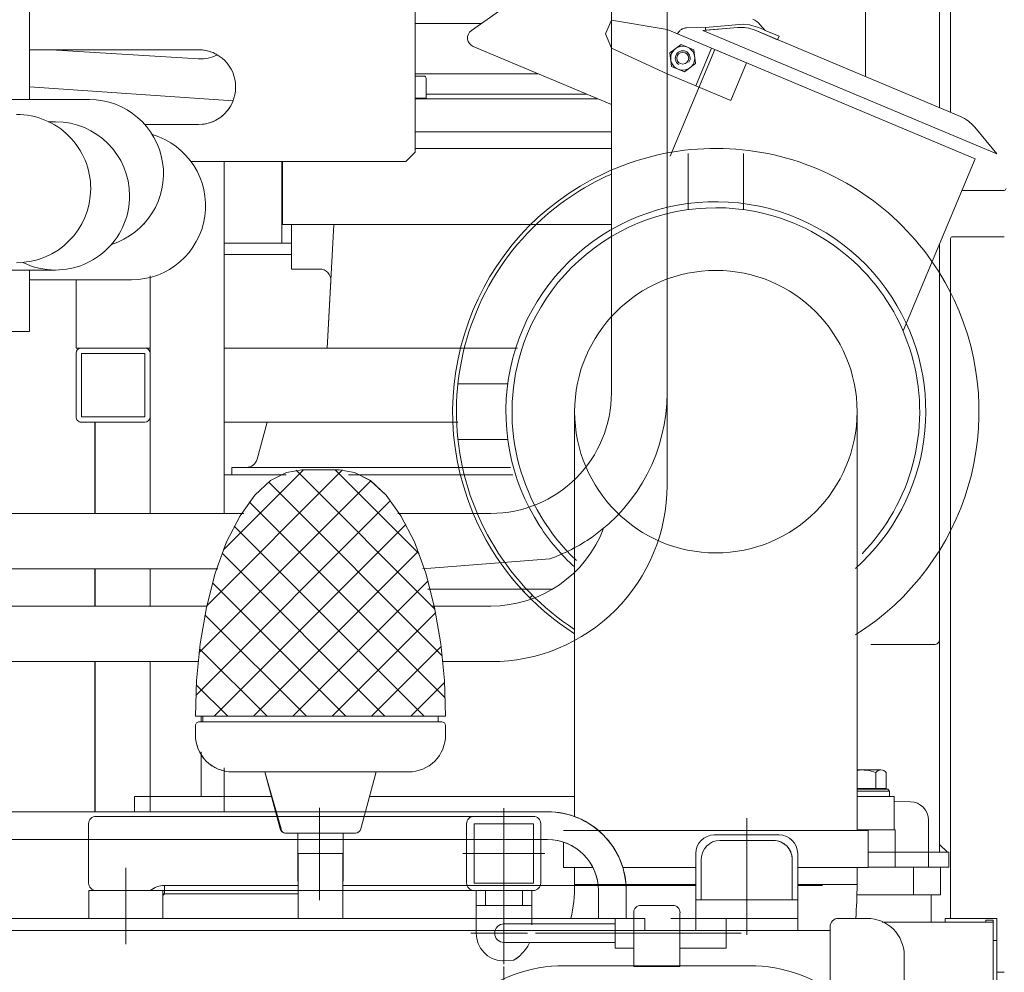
# Model space of a CAD drawing. Extents: x 6150 to 37180, y 3727 to 23870.
# Tile 9 of 27: x 12593 to 13124, y 7033 to 7547. Entities that reach past the tile are written whole.
import ezdxf

# ---------------------------------------------------------------- set-up
doc = ezdxf.new("R2010")
doc.units = 0
doc.header["$LTSCALE"] = 37.5
doc.header["$MEASUREMENT"] = 0
doc.linetypes.add('CENTER', pattern=[50.5, 30, -9, 2.5, -9])
doc.layers.add('10', color=216, linetype='Continuous')

# ---------------------------------------------------------------- blocks, each defined once
blk = doc.blocks.new('*G214')
at = {"layer": '10', "color": 216, "linetype": 'Continuous', "lineweight": 9}
for p, q in [((13049.07, 7515.99), (13049.07, 7849.56)), ((13089.07, 7849.56), (13089.07, 7499.19)), ((13095, 7496.7), (13095, 7809.56)), ((12912, 7759.39), (12912, 7345.38)), ((12806.01, 7576.39), (12806.01, 7507.68)), ((12806.01, 7576.39), (12806.01, 7524.99)), ((12806.01, 7576.39), (12806.01, 7524.99)), ((12942, 7472.73), (12942, 7566.36)), ((12597.99, 7503.62), (12597.99, 7557.07)), ((12912, 7546.49), (12912, 7546.46)), ((12841.66, 7544.56), (12806.01, 7544.56)), ((12689.19, 7530.52), (12597.99, 7530.52)), ((12689.19, 7530.52), (12609.63, 7530.52)), ((12689.15, 7525.6), (12609.64, 7530.52)), ((12806.01, 7524.99), (12806.01, 7514.99)), ((12806.01, 7524.99), (12806.01, 7514.99)), ((12806.01, 7517.56), (12872.26, 7517.56)), ((12806.01, 7516.3), (12810.8, 7516.3)), ((12806.01, 7514.99), (12806.01, 7478.16)), ((12806.01, 7514.99), (12806.01, 7478.16)), ((12812, 7515.1), (12812, 7504.3)), ((12707.86, 7502.97), (12597.99, 7510.45)), ((12709.19, 7510.16), (12709.19, 7510.52)), ((12575.27, 7503.62), (12630.27, 7503.62)), ((12812, 7504.3), (12806.01, 7504.3)), ((12806.01, 7503.93), (12904.7, 7503.93)), ((12806.01, 7503.93), (12859.57, 7503.93)), ((12898.34, 7506.6), (12812, 7506.6)), ((12898.34, 7506.6), (12859.57, 7506.6)), ((12859.57, 7503.93), (12904.7, 7503.93)), ((12912, 7364.74), (12912, 7500.87)), ((12608.34, 7491.65), (12612, 7491.65)), ((12660.21, 7490.16), (12689.19, 7490.16)), ((12660.21, 7490.16), (12689.19, 7490.16)), ((12912, 7486.16), (12806.01, 7486.16)), ((12859.57, 7486.16), (12806.01, 7486.16)), ((12912, 7486.16), (12806.01, 7486.16)), ((12912, 7486.16), (12859.57, 7486.16)), ((12806.01, 7478.16), (12806.01, 7475.16)), ((12806.01, 7478.16), (12806.01, 7475.16)), ((12806.01, 7477.27), (12912, 7477.27)), ((12806.01, 7475.16), (12801.01, 7470.16)), ((12806.01, 7475.16), (12801.01, 7470.16)), ((12942, 7295.38), (12942, 7472.73)), ((12769.95, 7470.16), (12685.12, 7470.16)), ((12769.95, 7470.16), (12685.12, 7470.16)), ((12703.07, 7280.38), (12703.07, 7470.16)), ((12703.07, 7280.38), (12703.07, 7470.16)), ((12734.22, 7470.16), (12734.22, 7426.08)), ((12734.57, 7470.16), (12734.57, 7436.16)), ((12801.01, 7470.16), (12769.95, 7470.16)), ((12801.01, 7470.16), (12769.95, 7470.16)), ((13124, 7454.58), (13101.21, 7454.58)), ((13124, 7454.58), (13117, 7454.58)), ((12659.99, 7436.33), (12659.99, 7436.85)), ((12734.57, 7436.16), (12859.57, 7436.16)), ((12739.37, 7436.16), (12739.37, 7412.16)), ((12758.57, 7369.56), (12762.17, 7436.16)), ((12762.17, 7436.16), (12912, 7436.16)), ((12859.57, 7436.16), (12912, 7436.16)), ((13095, 7428.58), (13095, 7061.89)), ((13117, 7429.58), (13096, 7429.58)), ((13124, 7429.58), (13096, 7429.58)), ((12703.07, 7426.08), (12739.37, 7426.08)), ((12734.22, 7426.08), (12739.37, 7426.08)), ((13089.07, 7425.67), (13089.07, 7097.56)), ((12739.37, 7420.08), (12703.07, 7420.08)), ((12739.37, 7412.16), (12754.56, 7412.16)), ((12557, 7411.65), (12612, 7411.65)), ((12597.99, 7378.42), (12597.99, 7411.65)), ((12663.07, 7408.58), (12663.07, 7280.38)), ((12663.07, 7408.58), (12663.07, 7369.56)), ((12652.99, 7406.33), (12597.99, 7406.33)), ((12623.07, 7369.56), (12623.07, 7406.33)), ((12760.55, 7405.82), (12758.53, 7369.56)), ((12586.99, 7378.42), (12597.99, 7378.42)), ((12663.07, 7369.56), (12623.07, 7369.56)), ((12625.97, 7369.56), (12660.17, 7369.56)), ((12703.07, 7369.56), (12861.26, 7369.56)), ((12623.07, 7332.46), (12623.07, 7366.66)), ((12625.97, 7366.66), (12625.97, 7332.46)), ((12660.17, 7366.66), (12625.97, 7366.66)), ((12660.17, 7332.46), (12660.17, 7366.66)), ((12663.07, 7366.66), (12663.07, 7332.46)), ((12912, 7345.38), (12912, 7364.74)), ((12942, 7368.15), (12942, 7345.38)), ((12625.97, 7332.46), (12660.17, 7332.46)), ((12660.17, 7329.56), (12625.97, 7329.56)), ((12633.31, 7280.38), (12633.31, 7329.56)), ((12633.5, 7329.56), (12633.5, 7280.38)), ((12829.16, 7329.56), (12703.07, 7329.56)), ((12720.77, 7309.6), (12726.14, 7329.56)), ((12892.15, 7310.69), (12892.15, 7299.75)), ((12766.91, 7303.82), (12693.6, 7230.51)), ((12702.6, 7260.72), (12745.77, 7303.89)), ((12736.4, 7301.16), (12703.07, 7301.16)), ((12707.17, 7305.16), (12707.17, 7301.16)), ((12857.53, 7305.16), (12707.17, 7305.16)), ((12707.17, 7305.16), (12714.98, 7305.16)), ((12707.17, 7301.16), (12736.4, 7301.16)), ((12741.86, 7303.69), (12816.76, 7228.78)), ((12745, 7303.89), (12765, 7303.89)), ((12765, 7303.89), (12745, 7303.89)), ((12808.26, 7258.5), (12762.87, 7303.89)), ((12770.19, 7301.16), (12858.85, 7301.16)), ((12858.85, 7301.16), (12770.19, 7301.16)), ((12689.44, 7205.14), (12782.14, 7297.84)), ((12820.73, 7203.6), (12727.08, 7297.26)), ((12792.81, 7287.3), (12687.71, 7182.19)), ((12716.59, 7286.53), (12822.34, 7180.79)), ((12482, 7280.38), (12713.68, 7280.38)), ((12796.81, 7280.38), (12847, 7280.38)), ((12697.62, 7170.89), (12801.11, 7274.39)), ((12811.02, 7170.89), (12708.42, 7273.5)), ((12701.87, 7258.83), (12789.81, 7170.89)), ((12807.76, 7259.82), (12718.83, 7170.89)), ((12878.72, 7255.84), (12809.98, 7250.39)), ((12699.67, 7250.39), (12452, 7250.39)), ((12633.31, 7230.38), (12633.31, 7250.38)), ((12633.5, 7250.38), (12633.5, 7230.38)), ((12663.07, 7250.38), (12663.07, 7230.38)), ((12768.59, 7170.89), (12696.64, 7242.85)), ((12740.05, 7170.89), (12813.06, 7243.91)), ((12879.68, 7239.56), (12812.88, 7239.56)), ((12869.36, 7236.24), (12867.94, 7234.83)), ((12693.91, 7230.38), (12547, 7230.38)), ((12817.17, 7226.81), (12761.26, 7170.89)), ((12847, 7230.38), (12815.34, 7230.38)), ((12692.6, 7225.67), (12747.38, 7170.89)), ((12726.17, 7170.89), (12689.7, 7207.36)), ((12782.47, 7170.89), (12820.14, 7208.56)), ((13051.97, 7209.56), (13086.17, 7209.56)), ((12547, 7200.39), (12689.26, 7200.39)), ((12633.31, 7119.39), (12633.31, 7200.39)), ((12633.5, 7200.39), (12633.5, 7119.39)), ((12663.07, 7200.39), (12663.07, 7132.13)), ((12820.6, 7200.39), (12847, 7200.39)), ((12821.95, 7189.16), (12803.68, 7170.89)), ((12687.97, 7187.87), (12704.96, 7170.89)), ((12822.5, 7170.89), (12687.5, 7170.89)), ((12691.5, 7170.89), (12687.5, 7170.89)), ((12687.5, 7170.89), (12691.5, 7170.89)), ((12689.5, 7167.89), (12691.5, 7167.89)), ((12691.5, 7167.89), (12689.5, 7167.89)), ((12690.57, 7170.89), (12690.57, 7167.89)), ((12691.5, 7170.89), (12818.5, 7170.89)), ((12691.5, 7167.89), (12691.5, 7170.89)), ((12818.5, 7170.89), (12691.5, 7170.89)), ((12691.5, 7170.89), (12691.5, 7167.89)), ((12818.5, 7167.89), (12691.5, 7167.89)), ((12691.5, 7167.89), (12818.5, 7167.89)), ((12818.5, 7170.89), (12818.5, 7167.89)), ((12822.5, 7170.89), (12818.5, 7170.89)), ((12818.5, 7170.89), (12822.5, 7170.89)), ((12818.5, 7167.89), (12818.5, 7170.89)), ((12818.5, 7167.89), (12820.5, 7167.89)), ((12820.5, 7167.89), (12818.5, 7167.89)), ((12687.5, 7160.89), (12687.5, 7165.89)), ((12687.5, 7165.89), (12687.5, 7160.89)), ((12822.5, 7165.89), (12822.5, 7160.89)), ((12822.5, 7160.89), (12822.5, 7165.89)), ((12690.57, 7151.7), (12690.57, 7127.56)), ((12703.07, 7119.39), (12703.07, 7143.11)), ((12703.07, 7119.39), (12703.07, 7143.11)), ((13044.55, 7141.96), (13057.46, 7141.96)), ((12725, 7140.89), (12707.5, 7140.89)), ((12707.5, 7140.89), (12725, 7140.89)), ((12785, 7140.89), (12725, 7140.89)), ((12733.84, 7110.12), (12725, 7140.89)), ((12725, 7140.89), (12785, 7140.89)), ((12725, 7140.89), (12733.25, 7110.12)), ((12776.75, 7110.12), (12785, 7140.89)), ((12785, 7140.89), (12776.76, 7110.12)), ((12802.5, 7140.89), (12785, 7140.89)), ((12785, 7140.89), (12802.5, 7140.89)), ((13054.65, 7140.52), (13054.65, 7131.96)), ((13060.27, 7140.52), (13060.27, 7131.96)), ((12663.07, 7132.13), (12663.07, 7119.39)), ((13060.27, 7131.96), (13044.55, 7131.96)), ((13061.07, 7131.56), (13044.55, 7131.56)), ((13044.55, 7131.56), (13059.07, 7131.56)), ((13062.07, 7130.56), (13044.55, 7130.56)), ((13059.07, 7131.56), (13059.07, 7131.96)), ((13062.07, 7130.56), (13061.07, 7131.56)), ((13062.07, 7127.56), (13062.07, 7130.56)), ((12654.57, 7127.56), (12654.57, 7119.39)), ((12728.57, 7127.56), (12654.57, 7127.56)), ((12892.15, 7127.56), (12781.43, 7127.56)), ((13064.57, 7127.56), (13044.55, 7127.56)), ((13064.57, 7109.56), (13064.57, 7127.56)), ((13073.33, 7124.81), (13064.57, 7125.03)), ((12730.76, 7119.39), (12547.5, 7119.39)), ((12877.5, 7119.39), (12779.24, 7119.39)), ((13083.07, 7089.56), (13083.07, 7114.82)), ((13050.55, 7109.35), (12886.15, 7109.35)), ((13044.55, 7109.56), (13064.57, 7109.56)), ((13065.17, 7109.56), (13044.55, 7109.56)), ((13050.55, 7089.35), (13050.55, 7109.35)), ((13065.17, 7089.56), (13065.17, 7109.56)), ((12742.8, 7104.39), (12547.5, 7104.39)), ((12742.8, 7107.89), (12736.14, 7107.89)), ((12736.15, 7107.89), (12742.8, 7107.89)), ((12767.2, 7107.89), (12742.8, 7107.89)), ((12742.8, 7107.89), (12767.2, 7107.89)), ((12742.8, 7107.89), (12742.8, 7088.07)), ((12773.86, 7107.89), (12767.2, 7107.89)), ((12767.2, 7107.89), (12773.86, 7107.89)), ((12767.2, 7088.07), (12767.2, 7107.89)), ((12877.5, 7104.39), (12767.2, 7104.39)), ((12886.15, 7102.99), (12886.15, 7089.35)), ((13089.07, 7097.56), (13089.07, 7101.8)), ((13089.07, 7101.8), (13093.31, 7097.56)), ((13089.07, 7101.8), (13093.31, 7097.56)), ((12743, 7096.89), (12743, 7088.07)), ((12767, 7096.89), (12743, 7096.89)), ((12767, 7061.89), (12767, 7096.89)), ((13050.55, 7097.56), (13094.07, 7097.56)), ((13050.55, 7097.56), (13094.07, 7097.56)), ((13050.55, 7097.56), (13089.07, 7097.56)), ((13089.07, 7097.56), (13050.55, 7097.56)), ((13093.31, 7097.56), (13089.07, 7097.56)), ((13093.31, 7097.56), (13089.07, 7097.56)), ((13094.07, 7097.56), (13094.07, 7089.56)), ((13094.07, 7097.56), (13094.07, 7089.56)), ((12742.8, 7088.07), (12742.8, 7081.89)), ((12743, 7088.07), (12743, 7069.35)), ((12767.2, 7081.89), (12767.2, 7088.07)), ((12886.15, 7089.35), (12889.15, 7089.35)), ((12889.15, 7089.35), (12902.01, 7089.35)), ((12892.15, 7080.1), (12892.15, 7089.35)), ((12918.13, 7089.35), (12957.5, 7089.35)), ((13012.5, 7089.35), (13050.55, 7089.35)), ((13044.55, 7080.1), (13044.55, 7089.35)), ((13065.17, 7089.56), (13050.55, 7089.56)), ((13050.55, 7089.56), (13065.17, 7089.56)), ((13094.07, 7089.56), (13050.55, 7089.56)), ((13094.07, 7089.56), (13050.55, 7089.56)), ((13089.57, 7089.56), (13065.17, 7089.56)), ((13075, 7074.56), (13075, 7089.56)), ((13089.57, 7074.56), (13089.57, 7089.56)), ((12743, 7079.62), (12670.84, 7079.62)), ((12670.84, 7079.62), (12670.84, 7075.12)), ((12957.5, 7079.62), (12767, 7079.62)), ((12892.15, 7080.1), (12957.5, 7080.1)), ((13012.5, 7080.1), (13044.55, 7080.1)), ((13025.85, 7079.62), (13012.5, 7079.62)), ((12630, 7076.89), (12630, 7061.89)), ((12670, 7076.89), (12630, 7076.89)), ((12670, 7061.89), (12670, 7076.89)), ((12670, 7074.28), (12670.84, 7075.12)), ((12670.84, 7075.12), (12670, 7074.28)), ((12670.84, 7075.12), (12743, 7075.12)), ((12670.84, 7075.12), (12743, 7075.12)), ((12743, 7075.12), (12670.84, 7075.12)), ((12905, 7061.89), (12905, 7076.89)), ((12920, 7061.89), (12920, 7076.89)), ((13084.57, 7074.58), (13044.34, 7074.58)), ((13044.34, 7074.56), (13089.57, 7074.56)), ((13084.57, 7059.89), (13084.57, 7074.58)), ((12743, 7069.35), (12743, 7061.89)), ((12630, 7061.89), (12670, 7061.89)), ((13120, 7032.79), (13124, 7032.79))]:
    blk.add_line(p, q, dxfattribs=at)
for points in [[(13096, 7429.58), (13095.99, 7429.58)], [(12660.17, 7332.46), (12660.17, 7332.46)], [(12687.5, 7170.89), (12688.11, 7190.16), (12690.04, 7209.97), (12693.4, 7229.58), (12698.2, 7248.18), (12704.34, 7264.94), (12711.59, 7279.13), (12719.63, 7290.24), (12728.11, 7298.02), (12736.67, 7302.49), (12745, 7303.89)], [(12745, 7303.89), (12736.67, 7302.49), (12728.11, 7298.02), (12719.63, 7290.24), (12711.59, 7279.13), (12704.34, 7264.94), (12698.21, 7248.18), (12693.4, 7229.58), (12690.04, 7209.97), (12688.11, 7190.17), (12687.5, 7170.89)], [(12765, 7303.89), (12773.33, 7302.49), (12781.89, 7298.02), (12790.37, 7290.24), (12798.41, 7279.13), (12805.66, 7264.94), (12811.79, 7248.18), (12816.6, 7229.58), (12819.96, 7209.97), (12821.89, 7190.16), (12822.5, 7170.89)], [(12822.5, 7170.89), (12821.89, 7190.17), (12819.96, 7209.97), (12816.6, 7229.58), (12811.8, 7248.18), (12805.66, 7264.94), (12798.42, 7279.13), (12790.37, 7290.24), (12781.9, 7298.02), (12773.33, 7302.49), (12765, 7303.89)], [(12736.14, 7107.89), (12735.78, 7107.91), (12735.42, 7107.99), (12735.08, 7108.11), (12734.76, 7108.29), (12734.48, 7108.51), (12734.25, 7108.78), (12734.07, 7109.08), (12733.94, 7109.42), (12733.87, 7109.76), (12733.84, 7110.12)], [(12670, 7075.07), (12670.09, 7075.08), (12670.17, 7075.09), (12670.25, 7075.1), (12670.34, 7075.1), (12670.42, 7075.11), (12670.51, 7075.11), (12670.59, 7075.12), (12670.68, 7075.12), (12670.76, 7075.12), (12670.84, 7075.12)]]:
    blk.add_lwpolyline(points, dxfattribs=at)
for centre, radius, start, end in [((12689.19, 7510.52), 20, 0, 89.998), ((12689.19, 7510.51), 20.01, 59.3, 90.0015), ((12690.39, 7545.56), 20, -93.5358, -63.1932), ((12810.8, 7515.1), 1.2, 0, 90.0874), ((12689.19, 7510.15), 20, -90, 0.0046), ((12630.27, 7463.62), 40, -72.6326, 89.9982), ((12689.2, 7510.15), 20, -90, -21.0531), ((12591, 7455.61), 40, 0, 90.0003), ((12612.04, 7450.79), 40.86, 90.05, 95.2355), ((12612, 7451.65), 40, 0, 90), ((12652.99, 7446.33), 40, -90, 73.6336), ((12591, 7455.61), 40, -90, 0), ((13124, 7455.58), 1, -90, -0.1048), ((12612, 7451.65), 40, -90, 0.0007), ((13096, 7428.58), 1, 90, 179.9738), ((12612, 7451.66), 40.01, -116.1463, -89.9984), ((12754.56, 7406.16), 6, -3.1789, 89.9912), ((12625.97, 7366.66), 2.9, 90, 179.9684), ((12660.17, 7366.66), 2.9, 0, 90.0634), ((12847, 7345.38), 65, -90, 0.0004), ((12847, 7345.38), 95, -54.9709, -0.0011), ((12625.97, 7332.46), 2.9, 180, -89.9547), ((12660.17, 7332.46), 2.9, -90, -0.0587), ((12714.98, 7311.16), 6, -90, -15.0775), ((12847, 7295.38), 95, -90, 0.0025), ((12847, 7295.38), 65, -90, -20.722), ((12846.99, 7345.4), 95.01, -70.497, -54.9712), ((13086.17, 7212.46), 2.9, -90, 1.8802), ((12689.5, 7165.89), 2, 90, -179.9672), ((12689.5, 7165.89), 2, 90, -179.9869), ((12820.5, 7165.89), 2, 0, 89.9345), ((12820.5, 7165.89), 2, 0, 89.9803), ((12707.5, 7160.89), 20, 180, -89.9915), ((12707.5, 7160.89), 20, 180, -90.0052), ((12802.5, 7160.89), 20, -90, 0.0072), ((12802.5, 7160.89), 20, -90, 0.0013), ((13047.07, 7121.17), 20.79, 68.6002, 96.9467), ((13057.46, 7138.49), 3.46, 35.8972, 144.1046), ((13073.07, 7114.81), 10, 0, 88.5036), ((12877.5, 7076.89), 42.5, 0, 89.9982), ((12736.15, 7110.89), 3, -164.9756, -90.0084), ((12773.86, 7110.89), 3, -90, -14.9306), ((12773.86, 7110.89), 3, -90, -14.9393), ((12877.5, 7076.89), 27.5, 0, 89.9986), ((12670.85, 7067.11), 12.51, 90, 128.5538), ((12810.98, 7080.11), 81.17, -12.9692, -0.005), ((12810.59, 7080.13), 233.96, -4.4708, -0.0065)]:
    blk.add_arc(centre, radius, start, end, dxfattribs=at)
blk = doc.blocks.new('*G226')
at = {"layer": '10', "color": 216, "linetype": 'Continuous', "lineweight": 9}
blk.add_line((12869.9996, 7076.89116), (12838, 7076.89116), dxfattribs=at)
at = {"layer": '10', "color": 216, "linetype": 'CENTER', "lineweight": 9}
blk.add_line((12853.9984, 7076.89116), (12853.9984, 7070.62756), dxfattribs=at)
at = {"layer": '10', "color": 216, "linetype": 'Continuous', "lineweight": 9}
blk.add_arc((12838, 7112.85076), 4.03687, 90, 109.64857, dxfattribs=at)
blk = doc.blocks.new('*G230')
at = {"layer": '10', "color": 216, "linetype": 'CENTER', "lineweight": 9}
blk.add_line((12650.002, 7089.19036), (12650.002, 7047.89796), dxfattribs=at)
at = {"layer": '10', "color": 216, "linetype": 'Continuous', "lineweight": 9}
for p, q in [((12670.002, 7076.89236), (12630.002, 7076.89236)), ((12630.002, 7076.89236), (12630.002, 7061.89236)), ((12670.002, 7061.89236), (12670.002, 7076.89236)), ((12630.002, 7061.89236), (12670.002, 7061.89236))]:
    blk.add_line(p, q, dxfattribs=at)
blk = doc.blocks.new('*G231')
at = {"layer": '10', "color": 216, "linetype": 'CENTER', "lineweight": 9}
blk.add_line((12985.002, 7115.92156), (12985.002, 7053.04356), dxfattribs=at)
at = {"layer": '10', "color": 216, "linetype": 'Continuous', "lineweight": 9}
for p, q in [((12967.502, 7106.88996), (13002.502, 7106.88996)), ((12970.5024, 7103.88956), (12999.5016, 7103.88956)), ((12957.502, 7071.89116), (12957.502, 7096.89076)), ((12960.5024, 7071.89116), (12960.5024, 7093.89156)), ((13009.5004, 7093.89156), (13009.5004, 7071.89116)), ((13012.5008, 7096.89076), (13012.5008, 7071.89116)), ((12957.502, 7061.89236), (12957.502, 7071.89116)), ((12957.502, 7071.89116), (13012.502, 7071.89116)), ((13012.502, 7071.89116), (13012.502, 7061.89236)), ((13012.502, 7061.89236), (12957.502, 7061.89236)), ((12957.502, 7061.89236), (12957.502, 7055.39196)), ((13012.5384, 7055.39196), (13012.5384, 7061.72756)), ((12957.502, 7055.39196), (13012.5384, 7055.39196))]:
    blk.add_line(p, q, dxfattribs=at)
for centre, radius, start, end in [((12967.5032, 7096.88876), 10.00122, 90, 179.98251), ((12970.5024, 7093.89036), 9.99939, 90, 179.99301), ((12999.5028, 7093.89156), 9.99756, 0, 90.006996), ((13002.502, 7096.89076), 9.99878, 0, 90)]:
    blk.add_arc(centre, radius, start, end, dxfattribs=at)
blk = doc.blocks.new('*G232')
at = {"layer": '10', "color": 216, "linetype": 'Continuous', "lineweight": 9}
for p, q in [((12785.086, 7119.39076), (12547.4996, 7119.39076)), ((12877.502, 7119.39076), (12779.2404, 7119.39076)), ((12629.8752, 7104.39196), (12547.4996, 7104.39196)), ((12877.502, 7104.39196), (12875.6856, 7104.39196)), ((12504.9996, 7076.89236), (12504.9996, 7061.89236)), ((12520.0012, 7076.89236), (12520.0012, 7054.89196)), ((12904.9996, 7061.89236), (12904.9996, 7076.89236)), ((12919.9996, 7061.89236), (12919.9996, 7076.89236))]:
    blk.add_line(p, q, dxfattribs=at)
at = {"layer": '10', "color": 216, "linetype": 'CENTER', "lineweight": 9}
blk.add_line((12512.4988, 7076.89236), (12512.4988, 7061.89236), dxfattribs=at)
at = {"layer": '10', "color": 216, "linetype": 'Continuous', "lineweight": 9}
for centre, radius, start, end in [((12547.4976, 7076.89236), 42.49848, 90, -179.99753), ((12877.502, 7076.89276), 42.49756, 0, 90.000824), ((12547.502, 7076.89236), 27.49969, 90, 179.9949), ((12877.5032, 7076.89516), 27.49634, 0, 90.00827)]:
    blk.add_arc(centre, radius, start, end, dxfattribs=at)
blk = doc.blocks.new('*G229')
at = {"color": 7, "linetype": 'Continuous', "lineweight": 9}
for name in ['*G232', '*G231', '*G230']:
    blk.add_blockref(name, (0, 0), dxfattribs=at)
blk = doc.blocks.new('*G228')
at = {"color": 7, "linetype": 'Continuous', "lineweight": 9}
blk.add_blockref('*G229', (0, 0), dxfattribs=at)
blk = doc.blocks.new('*G227')
at = {"color": 7, "linetype": 'Continuous', "lineweight": 9}
blk.add_blockref('*G228', (0, 0), dxfattribs=at)
blk = doc.blocks.new('*G233')
at = {"layer": '10', "color": 216, "linetype": 'Continuous', "lineweight": 9}
for p, q in [((12928, 7068.89036), (12944.9996, 7068.89036)), ((12923.9984, 7053.89076), (12923.9984, 7064.89036)), ((12948.9996, 7064.89036), (12948.9996, 7042.43076)), ((12923.9984, 7037.42676), (12923.9984, 7053.89076)), ((12948.9996, 7042.43076), (12948.9996, 7035.89116)), ((12886.5864, 7036.34436), (12936.4984, 7036.34436)), ((12923.9984, 7035.89116), (12923.9984, 7037.42676)), ((12948.9996, 7035.89116), (12923.9984, 7035.89116)), ((12986.4132, 7036.34436), (12936.4984, 7036.34436)), ((12802.2772, 6969.68636), (12831.0856, 6959.77476)), ((13046.3532, 6959.97436), (13069.2256, 6968.95516)), ((12831.0856, 6959.77476), (12859.8252, 6952.18116)), ((13022.2756, 6952.79036), (13046.3532, 6959.97436)), ((12859.8252, 6952.18116), (12888.3388, 6946.87276)), ((12997.1164, 6947.49876), (13022.2756, 6952.79036)), ((12888.3388, 6946.87276), (12916.4728, 6943.80756)), ((12971.0048, 6944.18636), (12997.1164, 6947.49876)), ((12916.4728, 6943.80756), (12944.0768, 6942.93236)), ((12944.0768, 6942.93236), (12971.0048, 6944.18636))]:
    blk.add_line(p, q, dxfattribs=at)
for centre, radius, start, end in [((12928, 7064.88836), 4.00177, 90, 179.97379), ((12944.9996, 7064.89036), 4.00024, 0, 90), ((12886.5864, 6956.34436), 80, 90, 129.65356), ((12986.4132, 6956.34436), 79.99958, 50.349068, 90.001282), ((12933.0048, 6900.34196), 152.73984, 129.65262, 148.81116), ((12939.9948, 6900.34196), 152.73832, 31.188368, 50.347603), ((12804.5528, 6974.39956), 5.50092, 113.70777, -98.16776), ((13068.4468, 6974.39956), 5.49976, -81.86121, 66.28845)]:
    blk.add_arc(centre, radius, start, end, dxfattribs=at)
blk = doc.blocks.new('*G234')
at = {"layer": '10', "color": 216, "linetype": 'Continuous', "lineweight": 9}
for p, q in [((12928, 7068.89036), (12944.9996, 7068.89036)), ((12923.9984, 7053.89076), (12923.9984, 7064.89036)), ((12948.9996, 7064.89036), (12948.9996, 7042.43076)), ((12923.9984, 7037.42676), (12923.9984, 7053.89076)), ((12948.9996, 7042.43076), (12948.9996, 7035.89116)), ((12886.5864, 7036.34436), (12936.4984, 7036.34436)), ((12923.9984, 7035.89116), (12923.9984, 7037.42676)), ((12948.9996, 7035.89116), (12923.9984, 7035.89116)), ((12986.4132, 7036.34436), (12936.4984, 7036.34436)), ((12811.9136, 6993.43516), (12832.3836, 6983.80676)), ((13035.0388, 6981.22596), (13062.1992, 6991.96556)), ((12832.3836, 6983.80676), (12854.3376, 6975.89436)), ((13007.7528, 6973.13116), (13035.0388, 6981.22596)), ((12854.3376, 6975.89436), (12877.6276, 6969.87116)), ((12980.5852, 6967.63156), (13007.7528, 6973.13116)), ((12802.2772, 6969.68636), (12831.0856, 6959.77476)), ((12877.6276, 6969.87116), (12902.0872, 6965.89676)), ((12902.0872, 6965.89676), (12927.5344, 6964.11556)), ((12953.7712, 6964.65716), (12980.5852, 6967.63156)), ((13046.3532, 6959.97436), (13069.2256, 6968.95516)), ((12927.5344, 6964.11556), (12953.7712, 6964.65716)), ((12831.0856, 6959.77476), (12859.8252, 6952.18116)), ((13022.2756, 6952.79036), (13046.3532, 6959.97436)), ((12859.8252, 6952.18116), (12888.3388, 6946.87276)), ((12888.3388, 6946.87276), (12916.4728, 6943.80756)), ((12971.0048, 6944.18636), (12997.1164, 6947.49876)), ((12916.4728, 6943.80756), (12944.0768, 6942.93236)), ((12944.0768, 6942.93236), (12971.0048, 6944.18636))]:
    blk.add_line(p, q, dxfattribs=at)
for centre, radius, start, end in [((12928, 7064.88836), 4.00177, 90, 179.97379), ((12944.9996, 7064.89036), 4.00024, 0, 90), ((12886.5864, 6956.34436), 80, 90, 129.65356), ((12986.4132, 6956.34436), 79.99958, 50.349068, 90.001282), ((12933.0048, 6900.34196), 152.73984, 129.65262, 148.81116), ((12939.9948, 6900.34196), 152.73832, 31.188368, 50.347603), ((12804.5528, 6974.39956), 5.50092, 113.70777, -98.16776), ((13068.4468, 6974.39956), 5.49976, -81.86121, 66.28845)]:
    blk.add_arc(centre, radius, start, end, dxfattribs=at)
blk = doc.blocks.new('*G235')
at = {"layer": '10', "color": 216, "linetype": 'CENTER', "lineweight": 9}
blk.add_line((12853.9984, 7076.89116), (12853.9984, 7037.15716), dxfattribs=at)
blk = doc.blocks.new('*G238')
at = {"layer": '10', "color": 216, "linetype": 'CENTER', "lineweight": 9}
blk.add_line((12853.9984, 7076.89116), (12853.9984, 7037.15716), dxfattribs=at)
blk = doc.blocks.new('*G242')
at = {"layer": '10', "color": 216, "linetype": 'Continuous', "lineweight": 9}
for p, q in [((12839.0008, 7076.89116), (12868.9984, 7076.89116)), ((12839.0008, 7076.89116), (12839.0008, 7053.89076)), ((12843.9984, 7076.89116), (12843.9984, 7068.89076)), ((12864.0008, 7076.89116), (12864.0008, 7068.89076)), ((12868.9984, 7076.89116), (12868.9984, 7058.40836)), ((12839.0008, 7068.89076), (12868.9984, 7068.89076)), ((12914.0008, 7053.89076), (12914.0008, 7061.89116)), ((12914.0008, 7061.89116), (12918.9984, 7061.89116)), ((12943.9984, 7061.89116), (12973.9984, 7061.89116)), ((12973.9984, 7061.89116), (12973.9984, 7045.89116)), ((12914.0008, 7048.89196), (12914.0008, 7053.89076)), ((12865.4292, 7044.86996), (12866.1852, 7045.89596)), ((12866.1852, 7045.89596), (12866.854, 7046.93076)), ((12866.854, 7046.93076), (12867.4324, 7047.96636)), ((12867.4324, 7047.96636), (12867.9196, 7048.99676)), ((12914.0008, 7045.89116), (12914.0008, 7048.89196)), ((12918.9984, 7045.89116), (12914.0008, 7045.89116)), ((12923.9984, 7045.89116), (12918.9984, 7045.89116)), ((12973.9984, 7045.89116), (12948.9984, 7045.89116)), ((12862.424, 7041.47956), (12859.3696, 7039.25316)), ((12859.3696, 7039.25316), (12860.5256, 7040.09516)), ((12860.5256, 7040.09516), (12861.634, 7040.98196)), ((12861.634, 7040.98196), (12862.686, 7041.90836)), ((12862.686, 7041.90836), (12863.674, 7042.86916)), ((12863.674, 7042.86916), (12864.5904, 7043.85876)), ((12864.5904, 7043.85876), (12865.4292, 7044.86996)), ((12859.3696, 7039.25316), (12852.9852, 7038.92476))]:
    blk.add_line(p, q, dxfattribs=at)
at = {"layer": '10', "color": 216, "linetype": 'CENTER', "lineweight": 9}
for p, q in [((12853.9984, 7039.80476), (12853.9984, 7076.89116)), ((12868.9984, 7076.89116), (12853.9984, 7076.89116)), ((12836.0568, 7053.89076), (12849.4256, 7053.89076)), ((12849.4256, 7053.89076), (12858.32, 7053.89076)), ((12853.9984, 7055.28836), (12853.9984, 7046.72996)), ((12858.32, 7053.89076), (12866.7524, 7053.89076)), ((12870.9444, 7053.89076), (12871.5888, 7053.89076)), ((12871.5888, 7053.89076), (12981.982, 7053.89076)), ((12853.9984, 7046.72996), (12853.9984, 7039.80476)), ((12853.9984, 7035.89116), (12853.9984, 7025.89116))]:
    blk.add_line(p, q, dxfattribs=at)
at = {"layer": '10', "color": 216, "linetype": 'Continuous', "lineweight": 9}
blk.add_arc((12853.996, 7053.88676), 14.99512, 180, -93.11255, dxfattribs=at)
blk = doc.blocks.new('*G241')
at = {"color": 7, "linetype": 'Continuous', "lineweight": 9}
blk.add_blockref('*G242', (0, 0), dxfattribs=at)
blk = doc.blocks.new('*G240')
at = {"color": 7, "linetype": 'Continuous', "lineweight": 9}
blk.add_blockref('*G241', (0, 0), dxfattribs=at)
blk = doc.blocks.new('*G239')
at = {"color": 7, "linetype": 'Continuous', "lineweight": 9}
blk.add_blockref('*G240', (0, 0), dxfattribs=at)
blk = doc.blocks.new('*G243')
at = {"layer": '10', "color": 216, "linetype": 'Continuous', "lineweight": 9}
for p, q in [((12853.9984, 7058.89076), (12914.0008, 7058.89076)), ((12853.9984, 7048.89196), (12914.0008, 7048.89196))]:
    blk.add_line(p, q, dxfattribs=at)
blk.add_arc((12853.9984, 7053.89076), 5, 90, -90, dxfattribs=at)
blk = doc.blocks.new('*G247')
at = {"layer": '10', "color": 216, "linetype": 'CENTER', "lineweight": 9}
for p, q in [((12853.9984, 7039.80476), (12853.9984, 7079.37276)), ((12868.9984, 7076.89116), (12853.9984, 7076.89116)), ((12836.0568, 7053.89076), (12849.4256, 7053.89076)), ((12849.4256, 7053.89076), (12858.32, 7053.89076)), ((12853.9984, 7055.28836), (12853.9984, 7046.72996)), ((12858.32, 7053.89076), (12866.7524, 7053.89076)), ((12870.9444, 7053.89076), (12871.5888, 7053.89076)), ((12871.5888, 7053.89076), (12981.982, 7053.89076)), ((12853.9984, 7046.72996), (12853.9984, 7039.80476)), ((12853.9984, 7035.89116), (12853.9984, 7025.89116))]:
    blk.add_line(p, q, dxfattribs=at)
at = {"layer": '10', "color": 216, "linetype": 'Continuous', "lineweight": 9}
for p, q in [((12839.0008, 7076.89116), (12868.9984, 7076.89116)), ((12839.0008, 7076.89116), (12839.0008, 7053.89076)), ((12843.9984, 7076.89116), (12843.9984, 7068.89076)), ((12864.0008, 7076.89116), (12864.0008, 7068.89076)), ((12868.9984, 7076.89116), (12868.9984, 7058.40836)), ((12839.0008, 7068.89076), (12868.9984, 7068.89076)), ((12914.0008, 7053.89076), (12914.0008, 7061.89116)), ((12914.0008, 7061.89116), (12918.9984, 7061.89116)), ((12943.9984, 7061.89116), (12973.9984, 7061.89116)), ((12973.9984, 7061.89116), (12973.9984, 7045.89116)), ((12914.0008, 7048.89196), (12914.0008, 7053.89076)), ((12865.4292, 7044.86996), (12866.1852, 7045.89596)), ((12866.1852, 7045.89596), (12866.854, 7046.93076)), ((12866.854, 7046.93076), (12867.4324, 7047.96636)), ((12867.4324, 7047.96636), (12867.9196, 7048.99676)), ((12914.0008, 7045.89116), (12914.0008, 7048.89196)), ((12918.9984, 7045.89116), (12914.0008, 7045.89116)), ((12923.9984, 7045.89116), (12918.9984, 7045.89116)), ((12973.9984, 7045.89116), (12948.9984, 7045.89116)), ((12862.424, 7041.47956), (12859.3696, 7039.25316)), ((12859.3696, 7039.25316), (12860.5256, 7040.09516)), ((12860.5256, 7040.09516), (12861.634, 7040.98196)), ((12861.634, 7040.98196), (12862.686, 7041.90836)), ((12862.686, 7041.90836), (12863.674, 7042.86916)), ((12863.674, 7042.86916), (12864.5904, 7043.85876)), ((12864.5904, 7043.85876), (12865.4292, 7044.86996)), ((12859.3696, 7039.25316), (12852.9852, 7038.92476))]:
    blk.add_line(p, q, dxfattribs=at)
blk.add_arc((12853.996, 7053.88676), 14.99512, 180, -93.11255, dxfattribs=at)
blk = doc.blocks.new('*G246')
at = {"color": 7, "linetype": 'Continuous', "lineweight": 9}
blk.add_blockref('*G247', (0, 0), dxfattribs=at)
blk = doc.blocks.new('*G245')
at = {"color": 7, "linetype": 'Continuous', "lineweight": 9}
blk.add_blockref('*G246', (0, 0), dxfattribs=at)
blk = doc.blocks.new('*G244')
at = {"color": 7, "linetype": 'Continuous', "lineweight": 9}
blk.add_blockref('*G245', (0, 0), dxfattribs=at)
blk = doc.blocks.new('*G248')
at = {"layer": '10', "color": 216, "linetype": 'Continuous', "lineweight": 9}
for p, q in [((12853.9984, 7058.89076), (12914.0008, 7058.89076)), ((12853.9984, 7048.89196), (12914.0008, 7048.89196))]:
    blk.add_line(p, q, dxfattribs=at)
blk.add_arc((12853.9984, 7053.89076), 5, 90, -90, dxfattribs=at)
blk = doc.blocks.new('*G249')
at = {"layer": '10', "color": 216, "linetype": 'CENTER', "lineweight": 9}
for p, q in [((12853.8716, 7121.29756), (12853.8716, 7070.66316)), ((12831.8332, 7096.92596), (12876.1224, 7096.92596))]:
    blk.add_line(p, q, dxfattribs=at)
at = {"layer": '10', "color": 216, "linetype": 'Continuous', "lineweight": 9}
for p, q in [((12837.8732, 7116.92756), (12869.8724, 7116.92756)), ((12833.8716, 7080.92676), (12833.8716, 7112.92716)), ((12837.8744, 7080.92676), (12837.8744, 7112.92716)), ((12837.8744, 7112.92716), (12837.8756, 7112.92716)), ((12837.8756, 7112.92716), (12869.8724, 7112.92716)), ((12869.8724, 7112.92716), (12869.8712, 7112.92716)), ((12869.8712, 7112.92716), (12869.8712, 7080.92676)), ((12873.8728, 7112.92716), (12873.8728, 7080.92676)), ((12869.8712, 7080.92676), (12837.8732, 7080.92676)), ((12837.8732, 7080.92676), (12837.8744, 7080.92676)), ((12869.8724, 7076.92596), (12837.8732, 7076.92636))]:
    blk.add_line(p, q, dxfattribs=at)
for centre, radius, start, end in [((12837.8732, 7112.92596), 4.00146, 90, 179.98251), ((12869.8724, 7112.92716), 4.00024, 0, 90), ((12837.872, 7080.92636), 4.00024, 180, -89.97815), ((12869.8724, 7080.92756), 4.00146, -90, -0.01312)]:
    blk.add_arc(centre, radius, start, end, dxfattribs=at)
blk = doc.blocks.new('*G250')
at = {"layer": '10', "color": 216, "linetype": 'Continuous', "lineweight": 9}
for p, q in [((12843.376, 7116.92756), (12633.874, 7116.92756)), ((12629.8752, 7112.92716), (12629.8752, 7080.92676)), ((12633.874, 7076.92756), (12847.7852, 7076.92756))]:
    blk.add_line(p, q, dxfattribs=at)
for centre, radius, start, end in [((12633.874, 7112.92716), 4.00024, 90, 180), ((12633.874, 7080.92676), 3.99902, 180, -90)]:
    blk.add_arc(centre, radius, start, end, dxfattribs=at)
blk = doc.blocks.new('*G262')
at = {"layer": '10', "color": 216, "linetype": 'Continuous', "lineweight": 9}
for p, q in [((12730.7624, 7119.38956), (12547.4996, 7119.38956)), ((12877.4996, 7119.38956), (12779.2404, 7119.38956)), ((12742.8024, 7104.39076), (12547.4996, 7104.39076)), ((12877.4996, 7104.39076), (12767.2016, 7104.39076)), ((12504.9996, 7076.89116), (12504.9996, 7061.89116)), ((12519.9988, 7076.89116), (12519.9988, 7061.89116)), ((12904.9996, 7061.89116), (12904.9996, 7076.89116)), ((12919.9996, 7061.89116), (12919.9996, 7076.89116))]:
    blk.add_line(p, q, dxfattribs=at)
for centre, radius, start, end in [((12547.4976, 7076.89156), 42.49817, 90, -179.99713), ((12877.4996, 7076.88956), 42.5, 0, 89.99794), ((12547.4996, 7076.89116), 27.49969, 90, 180), ((12877.4996, 7076.89116), 27.5, 0, 90)]:
    blk.add_arc(centre, radius, start, end, dxfattribs=at)
blk = doc.blocks.new('*G264')
at = {"layer": '10', "color": 216, "linetype": 'Continuous', "lineweight": 9}
for p, q in [((12930.0008, 7061.89116), (12117.9996, 7061.89116)), ((12930.0008, 7055.39196), (12930.0008, 7061.89116)), ((13050.0008, 7061.88996), (13034.5016, 7061.88996)), ((13030.0008, 7057.39156), (13030.0008, 7048.89196)), ((13070.002, 6101.30796), (13070.002, 7041.89116))]:
    blk.add_line(p, q, dxfattribs=at)
for centre, radius, start, end in [((13034.4992, 7057.39156), 4.49829, 90, -179.9689), ((13050.0008, 7041.88916), 20.00122, 0, 89.994759)]:
    blk.add_arc(centre, radius, start, end, dxfattribs=at)
blk = doc.blocks.new('*G266')
at = {"layer": '10', "color": 216, "linetype": 'Continuous', "lineweight": 9}
for p, q in [((12767.0028, 7096.89076), (12743.0012, 7096.89076)), ((12743.0012, 7096.89076), (12743.0012, 7088.07236)), ((12767.0028, 7061.89116), (12767.0028, 7096.89076)), ((12743.0012, 7088.07236), (12743.0012, 7069.34756)), ((12743.0012, 7069.34756), (12743.0012, 7061.89116))]:
    blk.add_line(p, q, dxfattribs=at)
blk = doc.blocks.new('*G267')
at = {"layer": '10', "color": 216, "linetype": 'Continuous', "lineweight": 9}
for p, q in [((12967.502, 7106.88996), (13002.502, 7106.88996)), ((12970.5024, 7103.89036), (12999.5028, 7103.89036)), ((12957.502, 7071.89116), (12957.502, 7096.89076)), ((12960.5012, 7071.89116), (12960.5012, 7093.89156)), ((13009.5004, 7093.89156), (13009.5004, 7071.89116)), ((13012.5008, 7096.89076), (13012.5008, 7071.89116)), ((12957.502, 7061.89116), (12957.502, 7071.89116)), ((12957.502, 7071.89116), (13012.502, 7071.89116)), ((13012.502, 7071.89116), (13012.502, 7061.89116)), ((13012.502, 7061.89116), (12957.502, 7061.89116)), ((12957.502, 7061.89116), (12957.502, 7055.39196)), ((13012.5372, 7055.39196), (13012.5372, 7061.72636)), ((12957.502, 7055.39196), (13012.5372, 7055.39196))]:
    blk.add_line(p, q, dxfattribs=at)
for centre, radius, start, end in [((12967.502, 7096.88996), 10, 90, 179.99651), ((12970.5024, 7093.88796), 10.00244, 90, 179.97902), ((12999.5016, 7093.89156), 9.99878, 0, 89.993011), ((13002.502, 7096.89076), 9.99878, 0, 90)]:
    blk.add_arc(centre, radius, start, end, dxfattribs=at)
blk = doc.blocks.new('*G268')
at = {"layer": '10', "color": 216, "linetype": 'Continuous', "lineweight": 9}
for p, q in [((12670.0008, 7076.89116), (12630.0008, 7076.89116)), ((12630.0008, 7076.89116), (12630.0008, 7061.89116)), ((12670.0008, 7061.89116), (12670.0008, 7076.89116)), ((12630.0008, 7061.89116), (12670.0008, 7061.89116))]:
    blk.add_line(p, q, dxfattribs=at)
blk = doc.blocks.new('*G270')
at = {"layer": '10', "color": 216, "linetype": 'Continuous', "lineweight": 9}
blk.add_line((13030.002, 7049.39116), (13030.002, 6100.96596), dxfattribs=at)
blk = doc.blocks.new('*G273')
at = {"layer": '10', "color": 216, "linetype": 'Continuous', "lineweight": 9}
for p, q in [((13030.002, 7055.38116), (12237.5012, 7055.38116)), ((13030.002, 6996.28676), (13030.002, 7055.38116))]:
    blk.add_line(p, q, dxfattribs=at)
blk = doc.blocks.new('*G282')
at = {"layer": '10', "color": 216, "linetype": 'Continuous', "lineweight": 9}
for p, q in [((13120.0008, 7061.89116), (13092.0004, 7061.89116)), ((13092.0004, 7061.89116), (13092.0004, 7059.89156)), ((13120.0008, 7049.89156), (13120.0008, 7061.89116)), ((13118.0012, 7059.89156), (13058.1368, 7059.89156)), ((13114.0008, 7059.89156), (13114.0008, 7060.89236)), ((13114.0008, 7060.89236), (13118.0012, 7060.89236)), ((13118.0012, 7060.89236), (13118.0012, 7049.89156)), ((13118.0012, 7060.89236), (13118.0012, 7049.89156)), ((13118.0012, 6961.85556), (13118.0012, 7059.89156)), ((13118.0012, 7049.89156), (13120.0008, 7049.89156)), ((13120.0008, 7049.89156), (13120.0008, 6961.85556))]:
    blk.add_line(p, q, dxfattribs=at)
blk = doc.blocks.new('*G287')
at = {"layer": '10', "color": 216, "linetype": 'Continuous', "lineweight": 9}
blk.add_line((13092.0004, 7061.89116), (13092.0004, 7060.89236), dxfattribs=at)
blk = doc.blocks.new('*G280')
at = {"color": 7, "linetype": 'Continuous', "lineweight": 9}
for name in ['*G282', '*G287']:
    blk.add_blockref(name, (0, 0), dxfattribs=at)
blk = doc.blocks.new('*G305')
at = {"layer": '10', "color": 216, "linetype": 'CENTER', "lineweight": 9}
blk.add_line((12649.9996, 7089.19036), (12649.9996, 7047.89676), dxfattribs=at)
at = {"layer": '10', "color": 216, "linetype": 'Continuous', "lineweight": 9}
for p, q in [((12669.9996, 7076.88996), (12629.9996, 7076.88996)), ((12629.9996, 7076.88996), (12629.9996, 7061.88996)), ((12669.9996, 7061.88996), (12669.9996, 7076.88996)), ((12629.9996, 7061.88996), (12669.9996, 7061.88996))]:
    blk.add_line(p, q, dxfattribs=at)
blk = doc.blocks.new('*G306')
at = {"layer": '10', "color": 216, "linetype": 'CENTER', "lineweight": 9}
blk.add_line((12985.002, 7115.92036), (12985.002, 7053.04236), dxfattribs=at)
at = {"layer": '10', "color": 216, "linetype": 'Continuous', "lineweight": 9}
for p, q in [((12967.502, 7106.88836), (13002.502, 7106.88836)), ((12970.5, 7103.88956), (12999.5016, 7103.88956)), ((12957.502, 7071.88996), (12957.502, 7096.88956)), ((12960.5, 7071.88996), (12960.5, 7093.89036)), ((13009.5004, 7093.89036), (13009.5004, 7071.88996)), ((13012.5008, 7096.88956), (13012.5008, 7071.88996)), ((12957.502, 7061.88996), (12957.502, 7071.88996)), ((12957.502, 7071.88996), (13012.502, 7071.88996)), ((13012.502, 7071.88996), (13012.502, 7061.88996)), ((13012.502, 7061.88996), (12957.502, 7061.88996)), ((12957.502, 7061.88996), (12957.502, 7055.39196)), ((13012.536, 7055.39196), (13012.536, 7061.72756)), ((12957.502, 7055.39196), (13012.536, 7055.39196))]:
    blk.add_line(p, q, dxfattribs=at)
for centre, radius, start, end in [((12967.5032, 7096.88716), 10.00122, 90, 179.97902), ((12970.5, 7093.89036), 9.99939, 90, 180), ((12999.5004, 7093.89036), 10, 0, 89.993011), ((13002.502, 7096.88956), 9.99878, 0, 90)]:
    blk.add_arc(centre, radius, start, end, dxfattribs=at)
blk = doc.blocks.new('*G307')
at = {"layer": '10', "color": 216, "linetype": 'Continuous', "lineweight": 9}
for p, q in [((12730.7612, 7119.38876), (12547.4996, 7119.38876)), ((12877.4996, 7119.38876), (12779.2404, 7119.38876)), ((12742.8024, 7104.38876), (12547.4996, 7104.38876)), ((12877.4996, 7104.38876), (12767.2016, 7104.38876)), ((12504.9996, 7076.88996), (12504.9996, 7054.89196)), ((12520.0012, 7076.88996), (12520.0012, 7061.88996)), ((12904.9996, 7061.88996), (12904.9996, 7076.88996)), ((12919.9996, 7061.88996), (12919.9996, 7076.88996))]:
    blk.add_line(p, q, dxfattribs=at)
at = {"layer": '10', "color": 216, "linetype": 'CENTER', "lineweight": 9}
blk.add_line((12512.4988, 7076.88996), (12512.4988, 7061.88996), dxfattribs=at)
at = {"layer": '10', "color": 216, "linetype": 'Continuous', "lineweight": 9}
for centre, radius, start, end in [((12547.4976, 7076.88996), 42.49908, 90, -179.99753), ((12877.4996, 7076.88956), 42.5, 0, 89.999588), ((12547.5008, 7076.88996), 27.49908, 90, 179.99745), ((12877.4996, 7076.88876), 27.5, 0, 89.997452)]:
    blk.add_arc(centre, radius, start, end, dxfattribs=at)
blk = doc.blocks.new('*G304')
at = {"color": 7, "linetype": 'Continuous', "lineweight": 9}
for name in ['*G307', '*G306', '*G305']:
    blk.add_blockref(name, (0, 0), dxfattribs=at)
blk = doc.blocks.new('*G303')
at = {"color": 7, "linetype": 'Continuous', "lineweight": 9}
blk.add_blockref('*G304', (0, 0), dxfattribs=at)
blk = doc.blocks.new('*G302')
at = {"color": 7, "linetype": 'Continuous', "lineweight": 9}
blk.add_blockref('*G303', (0, 0), dxfattribs=at)
blk = doc.blocks.new('*G311')
at = {"layer": '10', "color": 216, "linetype": 'CENTER', "lineweight": 9}
blk.add_line((12649.9996, 7089.19036), (12649.9996, 7047.89676), dxfattribs=at)
at = {"layer": '10', "color": 216, "linetype": 'Continuous', "lineweight": 9}
for p, q in [((12669.9996, 7076.89116), (12629.9996, 7076.89116)), ((12629.9996, 7076.89116), (12629.9996, 7061.89116)), ((12669.9996, 7061.89116), (12669.9996, 7076.89116)), ((12629.9996, 7061.89116), (12669.9996, 7061.89116))]:
    blk.add_line(p, q, dxfattribs=at)
blk = doc.blocks.new('*G312')
at = {"layer": '10', "color": 216, "linetype": 'Continuous', "lineweight": 9}
for p, q in [((12730.76, 7119.39), (12547.5, 7119.39)), ((12877.5, 7119.39), (12779.24, 7119.39)), ((12767.97, 7104.39), (12547.5, 7104.39)), ((12877.5, 7104.39), (12767.2, 7104.39)), ((12505, 7076.89), (12505, 7061.89)), ((12520, 7076.89), (12520, 7061.89)), ((12905, 7061.89), (12905, 7076.89)), ((12920, 7061.89), (12920, 7076.89))]:
    blk.add_line(p, q, dxfattribs=at)
for centre, radius, start, end in [((12547.5, 7076.89), 42.5, 90, -179.9975), ((12877.5, 7076.89), 42.5, 0, 89.9996), ((12547.5, 7076.89), 27.5, 90, -179.9981), ((12877.5, 7076.89), 27.5, 0, 89.9968)]:
    blk.add_arc(centre, radius, start, end, dxfattribs=at)
blk = doc.blocks.new('*G310')
at = {"color": 7, "linetype": 'Continuous', "lineweight": 9}
for name in ['*G312', '*G311']:
    blk.add_blockref(name, (0, 0), dxfattribs=at)
blk = doc.blocks.new('*G309')
at = {"color": 7, "linetype": 'Continuous', "lineweight": 9}
blk.add_blockref('*G310', (0, 0), dxfattribs=at)
blk = doc.blocks.new('*G308')
at = {"color": 7, "linetype": 'Continuous', "lineweight": 9}
blk.add_blockref('*G309', (0, 0), dxfattribs=at)
blk = doc.blocks.new('*G213')
at = {"layer": '10', "color": 216, "linetype": 'Continuous', "lineweight": 9}
for p, q in [((12898.46, 7584.65), (12836.46, 7540.88)), ((12912, 7546.46), (12908.82, 7539.08)), ((12912, 7546.49), (12912, 7546.46)), ((12912, 7546.49), (12942, 7541.42)), ((12984.91, 7523.4), (12942, 7541.42)), ((12947.44, 7539.13), (12948.89, 7540.7)), ((12952.44, 7542.26), (12962.84, 7542.56)), ((12961.41, 7540.86), (12980.13, 7542.45)), ((13120, 7474.27), (12961.41, 7540.86)), ((12962.84, 7542.56), (12983.15, 7544.23)), ((12962.84, 7542.56), (12962.84, 7540.99)), ((12962.84, 7540.99), (12980.13, 7542.45)), ((12983.15, 7544.23), (12986.53, 7543.92)), ((12986.53, 7543.92), (12991.29, 7542.48)), ((12989.57, 7540.97), (13001.65, 7535.89)), ((12989.57, 7540.97), (13100.36, 7494.45)), ((12991.29, 7542.48), (12994.9, 7540.96)), ((12994.88, 7540.9), (12992.08, 7544.18)), ((13002.43, 7537.74), (12994.88, 7540.9)), ((12908.82, 7539.08), (12912, 7531.3)), ((13001.65, 7535.89), (13002.43, 7537.74)), ((12837.41, 7532.19), (12912, 7500.87)), ((12942, 7517.56), (12912, 7531.3)), ((12949.54, 7533.37), (12943.56, 7528.83)), ((12949.54, 7533.37), (12943.56, 7528.83)), ((12943.56, 7528.83), (12944.5, 7521.39)), ((12943.56, 7528.83), (12944.5, 7521.39)), ((12943.67, 7473.04), (12967.83, 7530.57)), ((12956.46, 7530.47), (12949.54, 7533.37)), ((12956.46, 7530.47), (12949.54, 7533.37)), ((12957.4, 7523.02), (12956.46, 7530.47)), ((12957.4, 7523.02), (12956.46, 7530.47)), ((12966.08, 7531.31), (12957.57, 7511.02)), ((12967.83, 7530.57), (13108.34, 7471.57)), ((12944.5, 7521.39), (12951.42, 7518.48)), ((12944.5, 7521.39), (12951.42, 7518.48)), ((12951.42, 7518.48), (12957.4, 7523.02)), ((12951.42, 7518.48), (12957.4, 7523.02)), ((12976.4, 7503.11), (12984.91, 7523.4)), ((12942, 7517.56), (12976.4, 7503.11)), ((12912, 7500.87), (12912, 7463.39)), ((13108.03, 7488.75), (13120, 7474.27)), ((12953.35, 7474.43), (12953.35, 7444.21)), ((12983.35, 7444.21), (12983.35, 7474.43)), ((13108.34, 7471.57), (13069.37, 7378.76)), ((12856.35, 7350.24), (12829.16, 7350.24)), ((12892.15, 7335.24), (12892.15, 7310.69)), ((13044.55, 7254.95), (13044.55, 7335.24)), ((12829.16, 7320.24), (12856.35, 7320.24)), ((12892.15, 7310.69), (12892.15, 7156.94)), ((12892.15, 7262.76), (12892.15, 7254.95)), ((13044.55, 7163.99), (13044.55, 7254.95)), ((12892.15, 7163.99), (12892.15, 7116.78)), ((13044.55, 7109.35), (13044.55, 7163.99)), ((13050.55, 7109.35), (12886.15, 7109.35)), ((13050.55, 7089.35), (13050.55, 7109.35)), ((12886.15, 7102.99), (12886.15, 7089.35)), ((12886.15, 7089.35), (12889.15, 7089.35)), ((12889.15, 7089.35), (12902.01, 7089.35)), ((12892.15, 7080.1), (12892.15, 7089.35)), ((12918.13, 7089.35), (12957.5, 7089.35)), ((13012.5, 7089.35), (13050.55, 7089.35)), ((13044.55, 7080.1), (13044.55, 7089.35)), ((12892.15, 7080.1), (12957.5, 7080.1)), ((13012.5, 7080.1), (13044.55, 7080.1))]:
    blk.add_line(p, q, dxfattribs=at)
at = {"layer": '10', "color": 216, "linetype": 'CENTER', "lineweight": 9}
blk.add_line((12754.4, 7121.46), (12754.4, 7071.65), dxfattribs=at)
at = {"layer": '10', "color": 216, "linetype": 'Continuous', "lineweight": 9}
blk.add_lwpolyline([(12948.89, 7540.7), (12949.17, 7540.98), (12949.47, 7541.24), (12949.8, 7541.47), (12950.14, 7541.68), (12950.5, 7541.85), (12950.88, 7542), (12951.27, 7542.11), (12951.66, 7542.19), (12952.05, 7542.24), (12952.44, 7542.26)], dxfattribs=at)
for centre, radius in [((12950.48, 7525.93), 6.5), ((12950.48, 7525.93), 6.5), ((12950.48, 7525.93), 3.2), ((12950.48, 7525.93), 3.2), ((12968.35, 7335.24), 76.2)]:
    blk.add_circle(centre, radius, dxfattribs=at)
for centre, radius, start, end in [((12984.48, 7537.67), 10.01, 40.5606, 67.2276), ((12839.34, 7536.8), 5, 125.2162, -112.7827), ((12981.83, 7522.54), 19.98, 67.2065, 94.8767), ((12981.83, 7522.53), 19.99, 67.2135, 94.8699), ((12950.48, 7525.93), 4, -32.7725, -122.7892), ((12950.48, 7525.93), 4, -32.7725, -122.7892), ((13092.62, 7476.01), 20, 39.5843, 67.2348), ((12968.35, 7335.24), 142, 25.1353, 115.1358), ((12968.35, 7335.24), 142, 115.1333, -154.8671), ((12968.37, 7335.21), 140.03, 113.7343, 134.9961), ((12968.35, 7335.24), 110, 73.1271, 163.128), ((12968.35, 7335.24), 113.28, 33.0234, 123.0237), ((12968.35, 7335.24), 110, -44.1575, 73.1251), ((12968.35, 7335.24), 140, 134.9986, -122.9746), ((12968.35, 7335.24), 113.28, 123.0211, -146.9786), ((12968.35, 7335.24), 113.28, -48.3058, 33.0206), ((12968.35, 7335.23), 142, -57.9533, 25.1342), ((12968.35, 7335.24), 110, 163.1257, -133.1271), ((12968.35, 7335.23), 142, -154.865, -122.4644), ((12968.34, 7335.23), 113.26, -146.9771, -132.2873), ((12968.33, 7335.21), 141.97, -143.7142, -134.9993), ((12811.02, 7080.1), 81.13, -12.9714, -0.0017), ((12811.22, 7080.11), 233.33, -4.4791, -0.0028)]:
    blk.add_arc(centre, radius, start, end, dxfattribs=at)
at = {"color": 7, "linetype": 'Continuous', "lineweight": 9}
for name in ['*G214', '*G249', '*G227', '*G262', '*G302', '*G308', '*G250', '*G226', '*G267', '*G266', '*G244', '*G268', '*G239', '*G235', '*G238', '*G233', '*G234', '*G280', '*G264', '*G243', '*G248', '*G273', '*G270']:
    blk.add_blockref(name, (0, 0), dxfattribs=at)

msp = doc.modelspace()

# ---------------------------------------------------------------- block references
at = {"color": 7, "linetype": 'Continuous', "lineweight": 9}
msp.add_blockref('*G213', (0, 0), dxfattribs=at)

doc.saveas('drawing.dxf')
